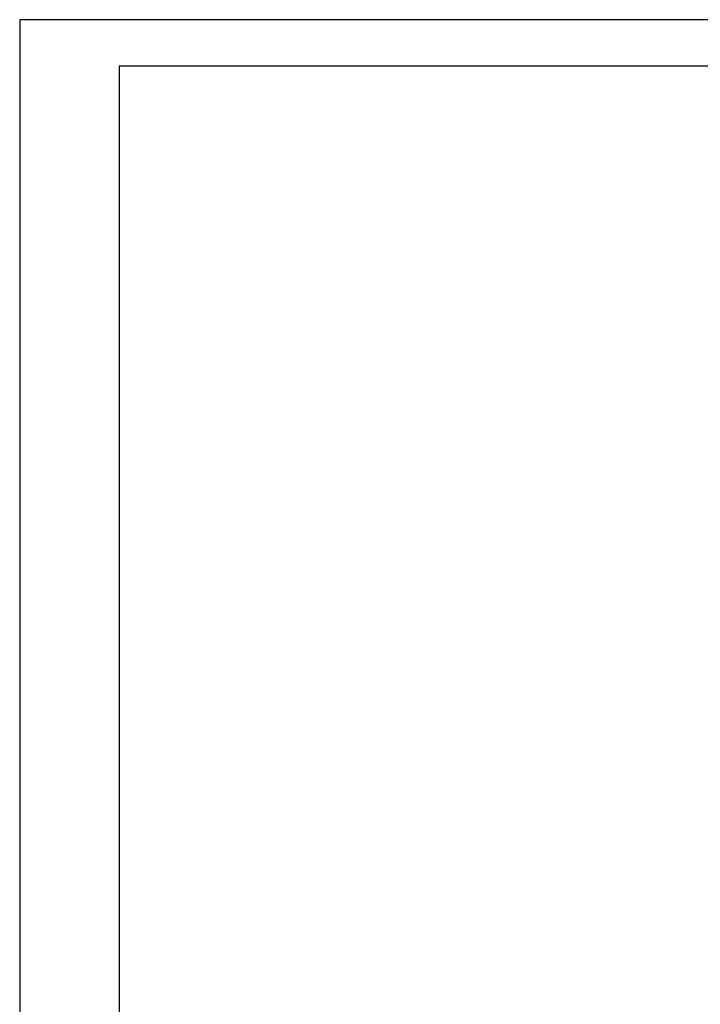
# Model space of a CAD drawing. Header units: millimetres. Extents: x -5941 to 19721, y -9230 to 6433.
# Tile 155 of 204: x 14405 to 15431, y -3552 to -2067. Entities that reach past the tile are written whole.
import ezdxf

# ---------------------------------------------------------------- set-up
doc = ezdxf.new("R2010")
doc.units = ezdxf.units.MM

msp = doc.modelspace()

# ---------------------------------------------------------------- linework, layer by layer
for points in [[(14405.00437948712, -5037.467266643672), (18603.24955438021, -5037.467266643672), (18603.24955438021, -2067.467266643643), (14405.00437948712, -2067.467266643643)], [(14555.00437948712, -4967.467266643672), (18533.24955438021, -4967.467266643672), (18533.24955438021, -2137.467266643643), (14555.00437948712, -2137.467266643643)]]:
    msp.add_lwpolyline(points, close=True)

doc.saveas('drawing.dxf')
